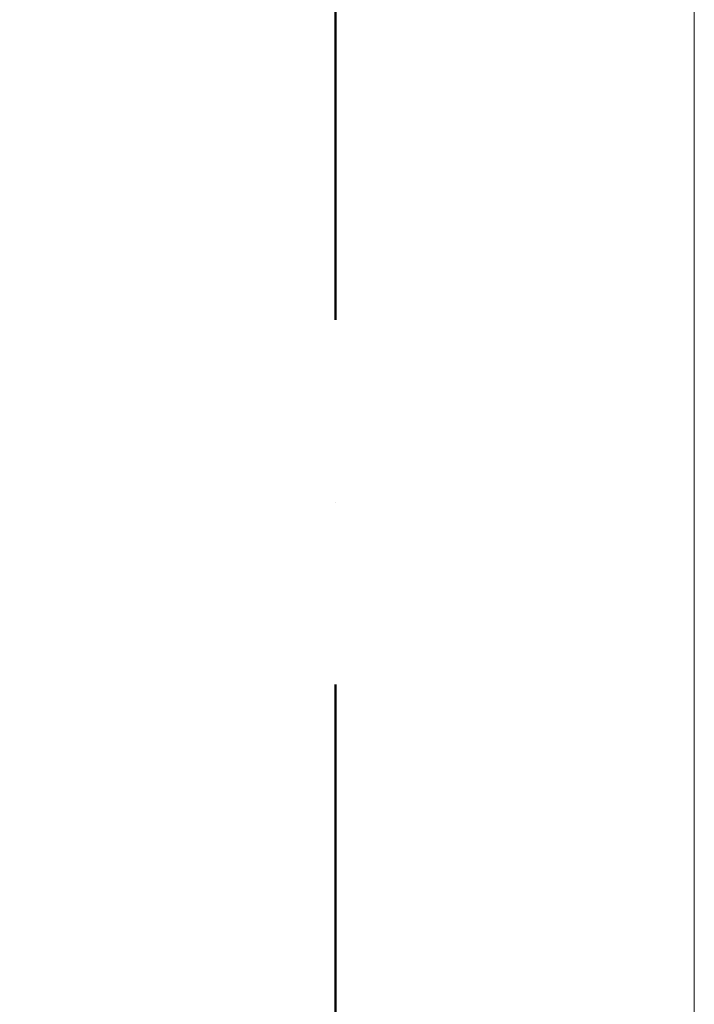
# Model space of a CAD drawing. Header units: millimetres. Extents: x -40968 to 13979, y -19284 to 4746.
# Tile 203 of 256: x -2753 to -2101, y -9943 to -8990. Entities that reach past the tile are written whole.
import ezdxf

# ---------------------------------------------------------------- set-up
doc = ezdxf.new("R2010")
doc.units = ezdxf.units.MM
doc.header["$MEASUREMENT"] = 0
doc.linetypes.add('Punto & Rayas', pattern=[670.277762, 317.5, -176.388889, 0, -176.388874])
doc.layers.add('01_2D_Ambit_Pluma_Nº__242', color=7, linetype='Continuous', lineweight=50, true_color=0xfb0013)
doc.layers.add('12_FAÇ_Façana', color=7, linetype='Continuous')
doc.layers.add('12_FAÇ_Façana_Pluma_Nº__7', color=7, linetype='Continuous', lineweight=5)

# ---------------------------------------------------------------- blocks, each defined once
blk = doc.blocks.new('Muro_1_1', base_point=(-1681.11, -1193.98))
at = {"layer": '12_FAÇ_Façana_Pluma_Nº__7', "color": 7, "linetype": 'Continuous', "lineweight": 5, "flags": 128}
blk.add_lwpolyline([(-2101.11, -1638.98), (-2101.11, -10658.98)], dxfattribs=at)

msp = doc.modelspace()

# ---------------------------------------------------------------- linework, layer by layer
at = {"layer": '01_2D_Ambit_Pluma_Nº__242', "color": 1, "linetype": 'Punto & Rayas', "lineweight": 50, "true_color": 0xfb0013, "flags": 128}
msp.add_lwpolyline([(-28500.02, 1816.8), (-28500.02, 4745.93), (7879.57, 4745.93), (7879.57, -1396.87), (6474.15, -1396.87), (6474.15, -11392.72), (6916.3, -11392.72), (6916.3, -17756.6), (-3932.28, -17756.6), (-3932.28, -11834.88), (-2447.9, -11834.88), (-2447.9, -2249.59), (-23311.17, -2249.59), (-23311.17, 1816.8)], close=True, dxfattribs=at)

# ---------------------------------------------------------------- block references
at = {"layer": '12_FAÇ_Façana', "color": 7, "lineweight": 20}
msp.add_blockref('Muro_1_1', (-1681.11, -1193.98), dxfattribs=at)

doc.saveas('drawing.dxf')
